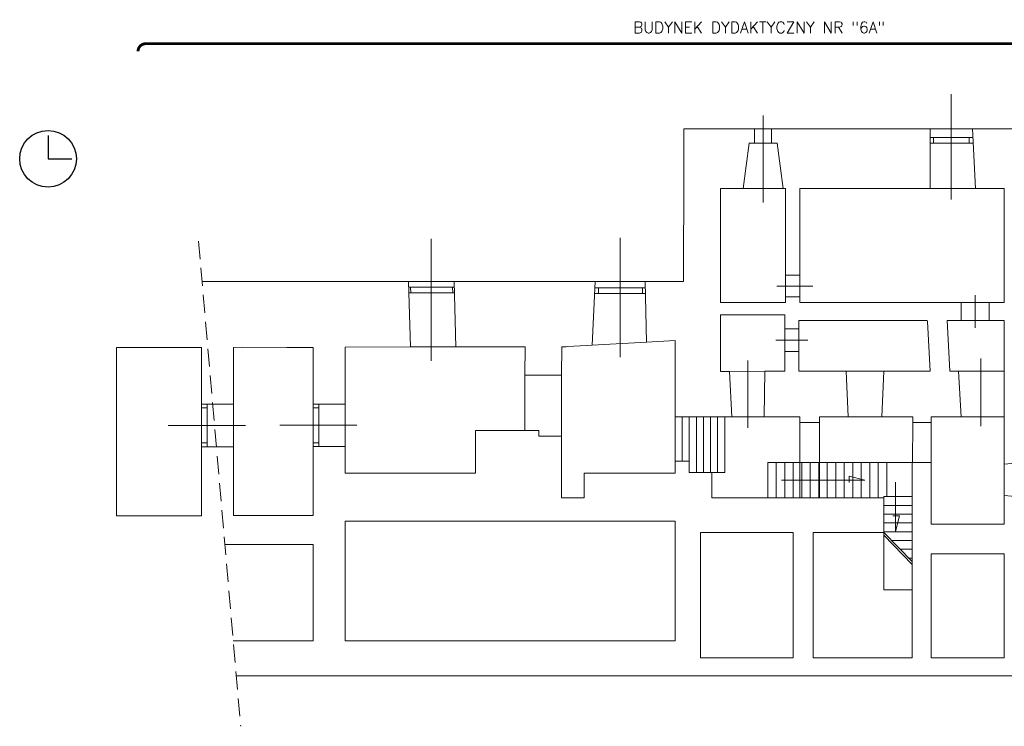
# Model space of a CAD drawing. Header units: millimetres. Extents: x 23976 to 30068, y -34448 to -31955.
# Tile 1 of 3: x 23976 to 27450, y -34448 to -31955. Entities that reach past the tile are written whole.
import ezdxf

# ---------------------------------------------------------------- set-up
doc = ezdxf.new("R2010")
doc.units = ezdxf.units.MM
doc.linetypes.add('HIDDEN', pattern=[9.525, 6.35, -3.175])
for name, color, linetype in [('0_13', 255, 'Continuous'), ('0_7', 6, 'Continuous'), ('OPISY', 3, 'Continuous')]:
    doc.layers.add(name, color=color, linetype=linetype)
doc.layers.add('POM', color=5, linetype='Continuous', plot=False)
doc.styles.add('1_100', font='simplex.shx', dxfattribs={"height": 14})

# ---------------------------------------------------------------- blocks, each defined once
blk = doc.blocks.new('punkt orintacyjny')
at = {"layer": '0_7'}
for p, q in [((0, 82.6), (0, 0)), ((0, 0), (83.8, 0))]:
    blk.add_line(p, q, dxfattribs=at)
blk.add_circle((0, 0), 100, dxfattribs=at)

msp = doc.modelspace()

# ---------------------------------------------------------------- linework, layer by layer
at = {"layer": '0_13', "lineweight": 5}
for p, q in [((27263.4, -32340.7), (27263.4, -32218.1)), ((27263.4, -32218.1), (27263.4, -32589.9)), ((26599.5, -32340.7), (26599.5, -32292.9)), ((26599.5, -32292.9), (26599.5, -32600.6)), ((26319.4, -32480.7), (26319.4, -32340.7)), ((26320.4, -32340.7), (26319.4, -32340.7)), ((26320.4, -32340.7), (26569.5, -32340.7)), ((26569.5, -32340.7), (26569.5, -32390.7)), ((26569.5, -32340.7), (26629.5, -32340.7)), ((26629.5, -32340.7), (26629.5, -32390.7)), ((26629.5, -32340.7), (27188.7, -32340.7)), ((27188.7, -32551.1), (27188.7, -32340.7)), ((27188.7, -32340.7), (27338.1, -32340.7)), ((27348.7, -32551.1), (27338.1, -32340.7)), ((27338.1, -32340.7), (27670.8, -32340.7)), ((27188.7, -32370.7), (27338.1, -32370.7)), ((27200.7, -32370.7), (27200.7, -32390.7)), ((27326.1, -32370.7), (27326.1, -32390.7)), ((26528.8, -32551.1), (26549.6, -32390.7)), ((26569.5, -32390.7), (26549.5, -32390.7)), ((26569.5, -32390.7), (26629.5, -32390.7)), ((26629.5, -32390.7), (26649.5, -32390.7)), ((26670.1, -32551.1), (26649.4, -32390.7)), ((27188.7, -32390.7), (27338.1, -32390.7)), ((26319, -32879.4), (26319.4, -32480.7)), ((26448.8, -32953), (26448.8, -32551.1)), ((26448.8, -32551.1), (26528.8, -32551.1)), ((26528.8, -32551.1), (26670.1, -32551.1)), ((26678.7, -32551.1), (26670.1, -32551.1)), ((26678.7, -32856.5), (26678.7, -32551.1)), ((26728.7, -32551.1), (27188.7, -32551.1)), ((26728.7, -32856.5), (26728.7, -32551.1)), ((27188.7, -32551.1), (27348.7, -32551.1)), ((27348.7, -32551.1), (27450.2, -32551.1)), ((27450.2, -32551.1), (27450.2, -32953)), ((26095.4, -32879.4), (26095.4, -32724.4)), ((26095.4, -32724.4), (26095.4, -33145.7)), ((25428.6, -32879.4), (25428.6, -32728.3)), ((25428.6, -32728.3), (25428.6, -33159.3)), ((26678.7, -32856.5), (26728.7, -32856.5)), ((26678.7, -32856.5), (26678.7, -32933)), ((26728.7, -32856.5), (26728.7, -32933)), ((24642, -32879.3), (24619.5, -32879.2)), ((24771.6, -32879.4), (24642, -32879.3)), ((24771.6, -32879.4), (25348.4, -32879.4)), ((25354.7, -33110.8), (25348.4, -32879.4)), ((25348.4, -32879.4), (25508.7, -32879.4)), ((25348.4, -32899.4), (25508.7, -32899.4)), ((25355.5, -32899.4), (25356.1, -32919.4)), ((25503.4, -32899.4), (25504, -32919.4)), ((25514.7, -33110.9), (25508.7, -32879.4)), ((25508.7, -32879.4), (26007.1, -32879.4)), ((25996.6, -33103.2), (26007.1, -32879.4)), ((26007.1, -32879.4), (26183.8, -32879.4)), ((26187.7, -33092.9), (26183.8, -32879.4)), ((26183.8, -32879.4), (26319, -32879.4)), ((26678.7, -32894.8), (26647.3, -32894.8)), ((26647.3, -32894.8), (26775.4, -32894.8)), ((25348.4, -32919.4), (25508.7, -32919.4)), ((26005.2, -32921.2), (26184.5, -32921.2)), ((26006.1, -32901.2), (26184.2, -32901.2)), ((26018.1, -32901.2), (26018.1, -32921.2)), ((26173.4, -32901.2), (26173.4, -32921.2)), ((26678.7, -32953), (26678.7, -32933)), ((26678.7, -32933), (26728.7, -32933)), ((26728.7, -32953), (26728.7, -32933)), ((27348, -32953), (27348, -32926.6)), ((27348, -32926.6), (27348, -33041.9)), ((26448.8, -32953), (26678.7, -32953)), ((27248.8, -32953), (26728.7, -32953)), ((27288.8, -32953), (27248.8, -32953)), ((27288.8, -32953), (27298.6, -32953)), ((27298.6, -32953), (27298.6, -32966.5)), ((27298.6, -32953), (27397.4, -32953)), ((27298.6, -32966.5), (27298.6, -33016.5)), ((27446, -32953), (27397.4, -32953)), ((27397.4, -32953), (27397.4, -32966.5)), ((27397.4, -32966.5), (27397.4, -33016.5)), ((27446, -32953), (27450.2, -32953)), ((26566.5, -32996.5), (26448.8, -32996.5)), ((26448.8, -32996.5), (26448.8, -33016.7)), ((26658.8, -32996.5), (26566.5, -32996.5)), ((26675.8, -32996.5), (26658.8, -32996.5)), ((26675.8, -33045.6), (26675.8, -32996.5)), ((26448.8, -33016.7), (26448.8, -33196.5)), ((27008.8, -33016.5), (26725.8, -33016.5)), ((26725.8, -33045.6), (26725.8, -33016.5)), ((27008.8, -33016.5), (27048.8, -33016.5)), ((27178.6, -33016.5), (27048.8, -33016.5)), ((27178.9, -33020.5), (27178.6, -33016.5)), ((27188.7, -33195.6), (27178.9, -33020.5)), ((27288.8, -33016.5), (27248.8, -33016.5)), ((27258.8, -33195.6), (27248.8, -33016.5)), ((27288.8, -33016.5), (27298.6, -33016.5)), ((27298.6, -33016.5), (27397.4, -33016.5)), ((27450.2, -33016.5), (27397.4, -33016.5)), ((27450.2, -33195.6), (27450.2, -33016.5)), ((26675.8, -33045.6), (26725.8, -33045.6)), ((26675.8, -33045.6), (26675.8, -33125.6)), ((26725.8, -33045.6), (26725.8, -33125.6)), ((25514.6, -33109.5), (25743.9, -33108.8)), ((25743.9, -33108.8), (25759.5, -33108.8)), ((25759.5, -33108.8), (25759.2, -33208.8)), ((25888.6, -33109.1), (25888.4, -33209.1)), ((25888.6, -33109.1), (25996.6, -33103.2)), ((25904.1, -33109.1), (25888.6, -33109.1)), ((25996.6, -33103.2), (26187.7, -33092.9)), ((26187.7, -33092.9), (26288.9, -33087.4)), ((26288.9, -33110.4), (26288.9, -33087.4)), ((26675.8, -33085.6), (26644.3, -33085.6)), ((26644.3, -33085.6), (26757.3, -33085.6)), ((24525.8, -33111.6), (24317.7, -33111.4)), ((24317.7, -33705.3), (24317.7, -33111.8)), ((24370, -33111.5), (24337.7, -33111.7)), ((24525.8, -33111.6), (24617.7, -33111.7)), ((24617.7, -33201.5), (24617.7, -33111.7)), ((24763.5, -33110.9), (24731.2, -33111.1)), ((24731.2, -33704.7), (24731.2, -33111.1)), ((24919.3, -33111.1), (24763.5, -33110.9)), ((24919.3, -33111.1), (25011.2, -33111.1)), ((25011.2, -33201), (25011.2, -33111.1)), ((25124.6, -33200.6), (25124.7, -33110.6)), ((25124.7, -33110.6), (25354.6, -33109.9)), ((25354.6, -33109.9), (25514.6, -33109.5)), ((26288.9, -33110.4), (26288.8, -33233.9)), ((26675.8, -33195.6), (26675.8, -33125.6)), ((26675.8, -33125.6), (26725.8, -33125.6)), ((26725.8, -33125.6), (26725.8, -33195.6)), ((26545.9, -33356.5), (26545.9, -33158.1)), ((26545.9, -33158.1), (26545.9, -33395.2)), ((27367.5, -33195.6), (27367.5, -33151)), ((27367.5, -33151), (27367.5, -33389.5)), ((24617.7, -33201.5), (24617.7, -33311.7)), ((25011.2, -33201), (25011.2, -33311.1)), ((25124.6, -33200.6), (25124.5, -33311.2)), ((25759.2, -33208.8), (25888.4, -33209.1)), ((25759.2, -33208.8), (25759.2, -33404.7)), ((25888.4, -33209.1), (25888.5, -33424.7)), ((26448.8, -33196.5), (26481.1, -33196.5)), ((26481.1, -33196.5), (26605.8, -33195.6)), ((26488.8, -33356.5), (26481.1, -33196.5)), ((26603.1, -33355.8), (26605.8, -33195.6)), ((26605.8, -33195.6), (26675.8, -33195.6)), ((26725.8, -33195.6), (26892.6, -33195.6)), ((26899.4, -33356.5), (26892.6, -33195.6)), ((26892.6, -33195.6), (27025, -33195.6)), ((27018.2, -33356.5), (27025, -33195.6)), ((27025, -33195.6), (27188.7, -33195.6)), ((27288.9, -33195.6), (27258.8, -33195.6)), ((27297.9, -33356.5), (27288.9, -33195.6)), ((27288.9, -33195.6), (27450.2, -33195.6)), ((27450.2, -33195.6), (27450.2, -33523.6)), ((26288.8, -33233.9), (26288.8, -33356.5)), ((24617.5, -33311.7), (24731, -33311.8)), ((24617.7, -33311.7), (24617.7, -33461.7)), ((24637.7, -33311.7), (24637.7, -33461.7)), ((24731, -33311.8), (24730.9, -33461.8)), ((25011, -33311.1), (25124.5, -33311.2)), ((25011.2, -33311.1), (25011.2, -33461.1)), ((25031.2, -33311.1), (25031.2, -33461.1)), ((25124.5, -33311.2), (25124.4, -33461.2)), ((24617.7, -33325), (24637.7, -33325)), ((25011.2, -33324.5), (25031.2, -33324.5)), ((24617.7, -33386.7), (24500.7, -33386.7)), ((24500.7, -33386.7), (24772.6, -33386.7)), ((25011.2, -33386.1), (24894.2, -33386.1)), ((24894.2, -33386.1), (25166.1, -33386.1)), ((26378.8, -33356.5), (26288.8, -33356.5)), ((26288.8, -33512.8), (26288.8, -33356.5)), ((26313.4, -33512.8), (26313.4, -33356.5)), ((26338.8, -33512.8), (26338.8, -33356.5)), ((26363.8, -33512.8), (26363.8, -33356.5)), ((26418.8, -33356.5), (26378.8, -33356.5)), ((26378.8, -33356.5), (26418.8, -33356.5)), ((26388.8, -33512.8), (26388.8, -33356.5)), ((26413.8, -33512.8), (26413.8, -33356.5)), ((26418.8, -33356.5), (26488.8, -33356.5)), ((26438.8, -33512.8), (26438.8, -33356.5)), ((26463.8, -33512.8), (26463.8, -33356.5)), ((26488.8, -33356.5), (26603.1, -33356.5)), ((26603.1, -33355.8), (26603.1, -33356.5)), ((26603.1, -33356.5), (26658.8, -33356.5)), ((26658.8, -33356.5), (26728.8, -33356.5)), ((26658.8, -33356.5), (26728.8, -33356.5)), ((26728.8, -33356.5), (26728.8, -33376.5)), ((26728.8, -33376.5), (26798.8, -33376.5)), ((26728.8, -33376.5), (26728.8, -33641.5)), ((26798.8, -33356.5), (26899.4, -33356.5)), ((26798.8, -33356.5), (26798.8, -33376.5)), ((26798.8, -33376.5), (26798.8, -33641.5)), ((26899.4, -33356.5), (27018.2, -33356.5)), ((27018.2, -33356.5), (27127.2, -33356.5)), ((27127.2, -33376.5), (27126.5, -33517.5)), ((27127.2, -33356.5), (27127.2, -33376.5)), ((27127.2, -33376.5), (27192.6, -33376.5)), ((27192.6, -33376.5), (27191.9, -33517.5)), ((27192.6, -33356.5), (27248.8, -33356.5)), ((27192.6, -33376.5), (27192.6, -33356.5)), ((27248.8, -33356.5), (27267.9, -33356.5)), ((27267.9, -33356.5), (27297.9, -33356.5)), ((27297.9, -33356.5), (27450.2, -33356.5)), ((25584.5, -33404.7), (25734.5, -33404.7)), ((25584.5, -33461.2), (25584.5, -33404.7)), ((25734.5, -33404.7), (25808.5, -33404.7)), ((25808.5, -33424.7), (25808.5, -33404.7)), ((24617.7, -33448.3), (24637.7, -33448.3)), ((25011.2, -33447.7), (25031.2, -33447.7)), ((25808.5, -33424.7), (25888.5, -33424.7)), ((25888.5, -33461.2), (25888.5, -33424.7)), ((24617.4, -33461.7), (24730.9, -33461.8)), ((24617.7, -33705.3), (24617.7, -33461.7)), ((24730.9, -33461.8), (24731, -33461.8)), ((24731, -33461.8), (24731, -33555.3)), ((25010.9, -33461.1), (25124.4, -33461.2)), ((25011.2, -33704.7), (25011.2, -33461.1)), ((25124.4, -33461.2), (25124.5, -33461.2)), ((25124.5, -33461.2), (25124.5, -33554.7)), ((25584.5, -33461.2), (25584.5, -33554.7)), ((25888.5, -33461.2), (25888.5, -33554.7)), ((26288.8, -33512.8), (26288.8, -33546.5)), ((26288.8, -33512.8), (26338.8, -33512.8)), ((26288.8, -33552.8), (26288.8, -33512.8)), ((26338.8, -33512.8), (26338.8, -33552.8)), ((26363.8, -33512.8), (26363.8, -33552.8)), ((26388.8, -33512.8), (26388.8, -33552.8)), ((26413.8, -33512.8), (26413.8, -33552.8)), ((26438.8, -33512.8), (26438.8, -33552.8)), ((26463.8, -33512.8), (26463.8, -33552.8)), ((27125.9, -33517.5), (26615.9, -33517.5)), ((26615.9, -33517.5), (26615.9, -33641.5)), ((26645.9, -33517.5), (26645.9, -33641.5)), ((26675.9, -33517.5), (26675.9, -33641.5)), ((26705.9, -33517.5), (26705.9, -33641.5)), ((26735.9, -33517.5), (26735.9, -33641.5)), ((26765.9, -33517.5), (26765.9, -33641.5)), ((26795.9, -33517.5), (26795.9, -33641.5)), ((26825.9, -33517.5), (26825.9, -33641.5)), ((26855.9, -33517.5), (26855.9, -33641.5)), ((26885.9, -33517.5), (26885.9, -33641.5)), ((26915.9, -33517.5), (26915.9, -33641.5)), ((26945.9, -33517.5), (26945.9, -33641.5)), ((26975.9, -33517.5), (26975.9, -33641.5)), ((27005.9, -33517.5), (27005.9, -33641.5)), ((27025.9, -33517.5), (27125.9, -33517.5)), ((27035.9, -33517.5), (27035.9, -33637.5)), ((27125.9, -33517.5), (27191.9, -33517.5)), ((27125.9, -33517.5), (27125.9, -33637.5)), ((27191.9, -33517.5), (27191.9, -33735.1)), ((27450.2, -33523.6), (27542.2, -33515.4)), ((27450.2, -33523.6), (27450.2, -33523.6)), ((27450.2, -33523.6), (27450.2, -33633.6)), ((25124.5, -33554.7), (25584.5, -33554.7)), ((25888.5, -33554.7), (25888.5, -33641.5)), ((25968.5, -33554.7), (26288.8, -33554.7)), ((25968.5, -33641.5), (25968.5, -33554.7)), ((26288.8, -33546.5), (26288.8, -33554.7)), ((26338.8, -33552.8), (26418.8, -33552.8)), ((26418.8, -33552.8), (26418.8, -33641.5)), ((26463.8, -33552.8), (26418.8, -33552.8)), ((26832.1, -33579.8), (26663.8, -33579.8)), ((26832.1, -33579.8), (26958.4, -33579.8)), ((26958.4, -33579.8), (26903, -33566)), ((26903, -33566), (26903, -33588.5)), ((27066.3, -33586.5), (27066.3, -33761.3)), ((27450.2, -33578.6), (27450.7, -33578.6)), ((27125.9, -34021.7), (27125.9, -33606.5)), ((27450.2, -33596.5), (27450.2, -33633.6)), ((27450.2, -33596.5), (27450.2, -33626.5)), ((25888.5, -33641.5), (25968.5, -33641.5)), ((26418.8, -33641.5), (27025.9, -33641.5)), ((27025.9, -33637.5), (27125.9, -33637.5)), ((27025.9, -33637.5), (27025.9, -33966.5)), ((27450.2, -33633.6), (27542.2, -33641.7)), ((27450.2, -33633.6), (27450.2, -33735.1)), ((27025.9, -33668.5), (27125.9, -33668.5)), ((27025.9, -33699.5), (27125.9, -33699.5)), ((24617.7, -33705.3), (24317.7, -33705.3)), ((25011.2, -33704.7), (24731.2, -33704.7)), ((25124.5, -33724.7), (25124.5, -33936.6)), ((25124.5, -33724.7), (26288.8, -33724.7)), ((26288.8, -33724.7), (26288.8, -34146.5)), ((27025.9, -33730.5), (27125.9, -33730.5)), ((27080.2, -33705.9), (27057.6, -33705.9)), ((27066.3, -33761.3), (27080.2, -33705.9)), ((26418.8, -33764.7), (26378.8, -33764.7)), ((26378.8, -33764.7), (26378.8, -33906.5)), ((26418.8, -33764.7), (26705.9, -33764.7)), ((26705.9, -34010.6), (26705.9, -33764.7)), ((26775.9, -34010.6), (26775.9, -33764.7)), ((26775.9, -33764.7), (27025.9, -33764.7)), ((27025.9, -33761.5), (27125.9, -33761.5)), ((27025.9, -33763.9), (27125.9, -33867)), ((27450.2, -33735.1), (27191.9, -33735.1)), ((27025.9, -33774), (27125.9, -33877)), ((27053.7, -33792.5), (27125.9, -33792.5)), ((25011.2, -33806.5), (24700.2, -33806.5)), ((25011.2, -33806.5), (25011.2, -33936.5)), ((27083.8, -33823.5), (27125.9, -33823.5)), ((27113.8, -33854.5), (27125.9, -33854.5)), ((27191.9, -33840.1), (27191.9, -34206.5)), ((27191.9, -33840.1), (27450.2, -33840.1)), ((27450.2, -34146.5), (27450.2, -33840.1)), ((27450.2, -33840.1), (27450.2, -33840.1)), ((26378.8, -33906.5), (26378.8, -34026.5)), ((25011.2, -33936.5), (25011.2, -34056.5)), ((25124.5, -33936.6), (25124.5, -34056.5)), ((27025.9, -33966.5), (27035.9, -33966.5)), ((27035.9, -33966.5), (27105.9, -33966.5)), ((27105.9, -33966.5), (27125.9, -33966.5)), ((26705.9, -34146.5), (26705.9, -34010.6)), ((26775.9, -34010.6), (26775.9, -34146.5)), ((26378.8, -34026.5), (26378.8, -34103.9)), ((27125.9, -34146.5), (27125.9, -34021.7)), ((25011.2, -34056.5), (25011.2, -34146.5)), ((25124.5, -34056.5), (25124.5, -34146.5)), ((26378.8, -34103.9), (26378.8, -34146.5)), ((24729.9, -34146.5), (24980.4, -34146.5)), ((24729.9, -34146.5), (24980.4, -34146.5)), ((25011.2, -34146.5), (24980.4, -34146.5)), ((25124.5, -34146.5), (26288.8, -34146.5)), ((26378.8, -34146.5), (26378.8, -34206.5)), ((26705.9, -34146.5), (26705.9, -34206.5)), ((26775.9, -34146.5), (26775.9, -34206.5)), ((27125.9, -34146.5), (27125.9, -34206.5)), ((27450.2, -34146.5), (27450.2, -34206.5)), ((26378.8, -34206.5), (26495.9, -34206.5)), ((26495.9, -34206.5), (26625.9, -34206.5)), ((26625.9, -34206.5), (26705.9, -34206.5)), ((26775.9, -34206.5), (26855.9, -34206.5)), ((26855.9, -34206.5), (27025.9, -34206.5)), ((27025.9, -34206.5), (27125.9, -34206.5)), ((27191.9, -34206.5), (27255.9, -34206.5)), ((27255.9, -34206.5), (27385.9, -34206.5)), ((27385.9, -34206.5), (27450.2, -34206.5)), ((24740.6, -34270), (24841.2, -34270)), ((24740.6, -34270), (24841.2, -34270)), ((24841.2, -34270), (24971.2, -34270)), ((24971.2, -34270), (25211.2, -34270)), ((24971.2, -34270), (25211.2, -34270)), ((25211.2, -34270), (26261.3, -34270)), ((25371.2, -34270), (25491.2, -34270)), ((25371.2, -34270), (25491.2, -34270)), ((25651.2, -34270), (25791.2, -34270)), ((25651.2, -34270), (25791.2, -34270)), ((25951.2, -34270), (26071.2, -34270)), ((25951.2, -34270), (26071.2, -34270)), ((26315.9, -34270), (26261.3, -34270)), ((26315.9, -34270), (26495.9, -34270)), ((26315.9, -34270), (26495.9, -34270)), ((26315.9, -34270), (26435.9, -34270)), ((26495.9, -34270), (26625.9, -34270)), ((26625.9, -34270), (26855.9, -34270)), ((26625.9, -34270), (26855.9, -34270)), ((26855.9, -34270), (27025.9, -34270)), ((27025.9, -34270), (27255.9, -34270)), ((27025.9, -34270), (27255.9, -34270)), ((27255.9, -34270), (27385.9, -34270)), ((27385.9, -34270), (27542.2, -34270))]:
    msp.add_line(p, q, dxfattribs=at)
at = {"layer": '0_13', "linetype": 'HIDDEN', "lineweight": 5, "ltscale": 10}
msp.add_line((24607, -32736.3), (24756.1, -34448), dxfattribs=at)
at = {"layer": '0_13', "lineweight": 5, "const_width": 5}
for points in [[(30025.2, -32067.4, 0.414214), (29995.2, -32037.4), (24421.2, -32037.4, 0.414214), (24391.2, -32067.4)], [(30020.2, -32067.4, 0.414214), (29995.2, -32042.4), (24421.2, -32042.4, 0.414214), (24396.2, -32067.4, 0.414214)]]:
    msp.add_lwpolyline(points, format="xyb", dxfattribs=at)

# ---------------------------------------------------------------- block references
at = {"layer": 'POM', "lineweight": 5}
msp.add_blockref('punkt orintacyjny', (24076.2, -32446), dxfattribs=at)
msp.add_blockref('punkt orintacyjny', (24076.2, -32446), dxfattribs=at)

# ---------------------------------------------------------------- texts
at = {"layer": 'OPISY', "color": 7, "lineweight": 5, "insert": (26585.5, -31982.6), "char_height": 40, "attachment_point": 5, "style": '1_100'}
msp.add_mtext('BUDYNEK DYDAKTYCZNY NR "6A"', dxfattribs=at)

doc.saveas('drawing.dxf')
